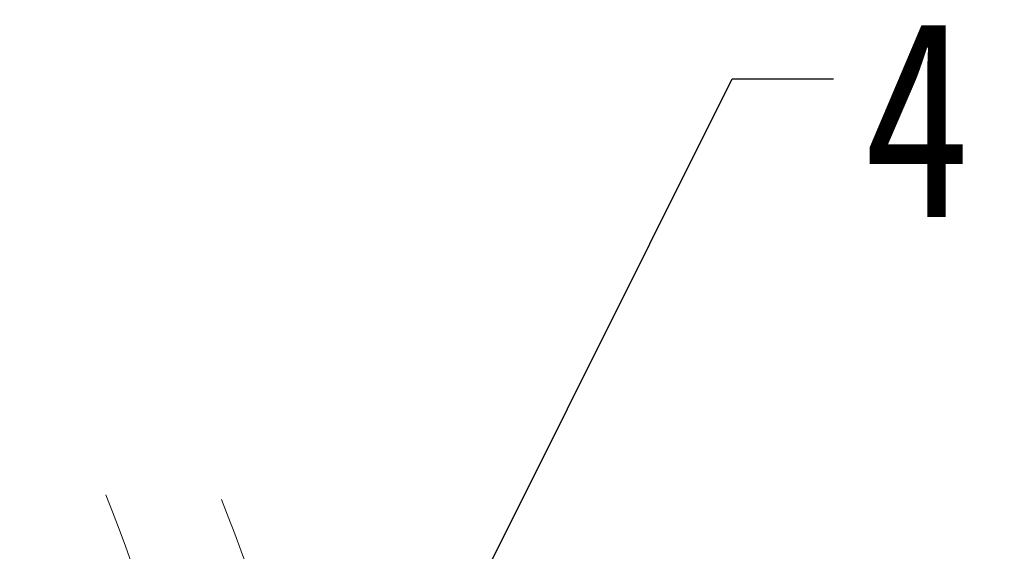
# Model space of a CAD drawing. Header units: millimetres. Extents: x 3144 to 4067, y -174 to 478.
# Tile 36 of 39: x 3763 to 3838, y 348 to 389. Entities that reach past the tile are written whole.
import ezdxf

# ---------------------------------------------------------------- set-up
doc = ezdxf.new("R2010")
doc.units = ezdxf.units.MM
doc.linetypes.add('PHANTOM2', pattern=[31.75, 15.875, -3.175, 3.175, -3.175, 3.175, -3.175])
doc.styles.get("Standard").update_dxf_attribs({"font": '仿宋_GB2312.ttf', "width": 0.8})
doc.dimstyles.new('ISO-25.1', dxfattribs={"dimtxt": 6, "dimasz": 5, "dimexe": 3.5, "dimexo": 0.625, "dimgap": 1.5, "dimtad": 1, "dimtoh": 1, "dimdsep": 46, "dimtxsty": 'Standard', "dimcen": 2.5, "dimadec": 0, "dimazin": 0, "dimtfac": 1, "dimtmove": 0, "dimatfit": 3, "dimfxl": 0, "dimarcsym": 0})

msp = doc.modelspace()

# ---------------------------------------------------------------- linework, layer by layer
at = {"color": 3, "linetype": 'PHANTOM2', "lineweight": 9, "ltscale": 0.5}
for points in [[(3769.405, 352.595), (3773.572, 332.356), (3755.158, 301.669), (3761.294, 277.119)], [(3778.202, 352.229), (3782.369, 331.99), (3763.955, 301.303), (3770.091, 276.753)]]:
    msp.add_spline(points, degree=3, dxfattribs=at)

# ---------------------------------------------------------------- texts
at = {"color": 5, "lineweight": 9, "insert": (3826.931, 388.709), "char_height": 15, "width": 1.5, "attachment_point": 1}
msp.add_mtext('4', dxfattribs=at)

# ---------------------------------------------------------------- leaders
at = {"color": 5, "lineweight": 9}
msp.add_leader([(3787.779, 325.651), (3816.974, 384.209), (3824.681, 384.209)], dimstyle='ISO-25.1', override={"dimgap": 1.5, "dimtad": 0, "dimldrblk": 'Dot'}, dxfattribs=at)

doc.saveas('drawing.dxf')
